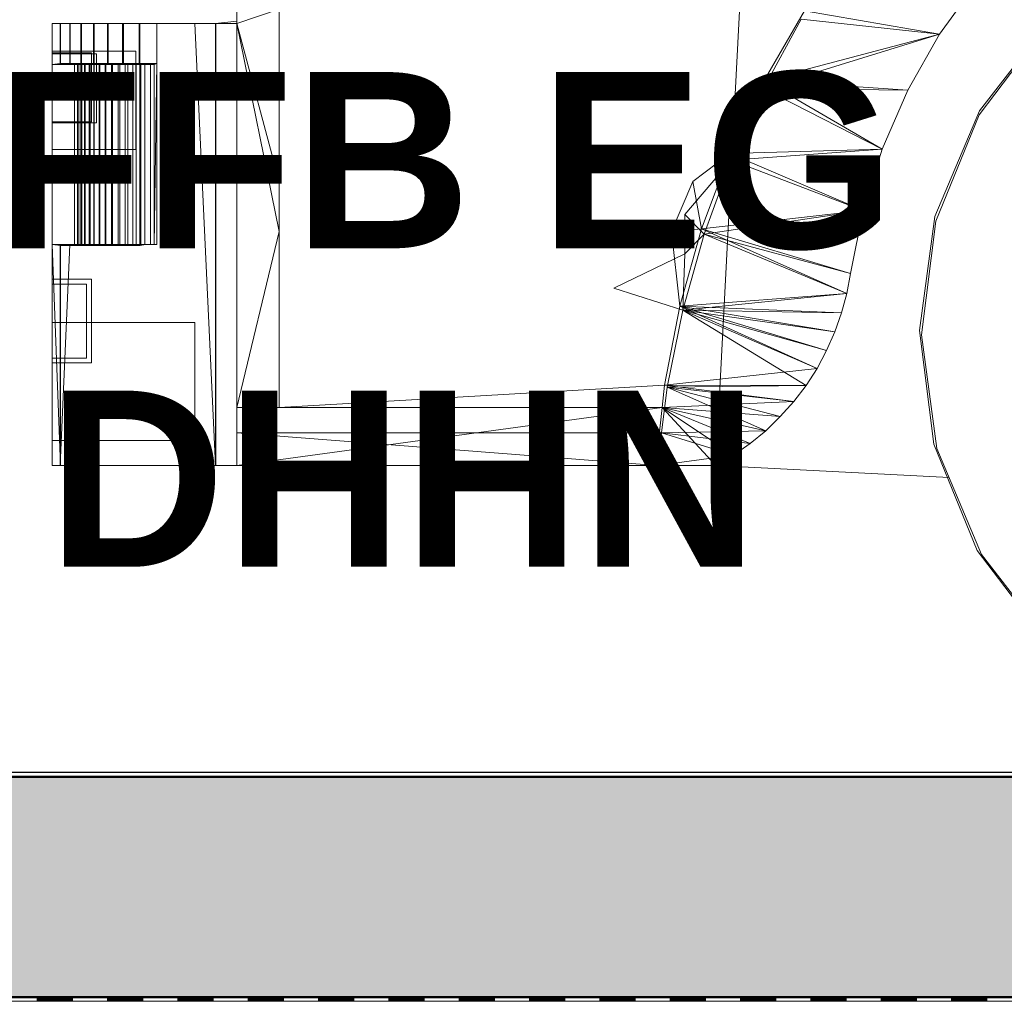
# Model space of a CAD drawing. Header units: metres. Extents: x 1314 to 1415, y -87 to -52.
# Tile 15 of 256: x 1321.31 to 1322.42, y -81.55 to -80.44. Entities that reach past the tile are written whole.
import ezdxf

# ---------------------------------------------------------------- set-up
doc = ezdxf.new("R2010")
doc.units = ezdxf.units.M
doc.header["$PDMODE"] = 65
doc.linetypes.add('AUSGEZOGEN', pattern=[0])
for name, color, linetype, lineweight in [('XR$2$Design', 4, 'AUSGEZOGEN', 13), ('XR$2$Möblierung', 4, 'AUSGEZOGEN', 13), ('XR$2$Wand', 1, 'AUSGEZOGEN', 50), ('XR$3$Maßlinie 1_50', 7, 'AUSGEZOGEN', 25), ('XR$4$Muster', 4, 'AUSGEZOGEN', 13)]:
    doc.layers.add(name, color=color, linetype=linetype, lineweight=lineweight)
doc.styles.add('ARIAL', font='arial.ttf')
doc.dimstyles.new('DIMSTYLE_12', dxfattribs={"dimtxt": 0.175, "dimasz": 0.15, "dimexe": 0, "dimexo": 0, "dimgap": 0.0875, "dimtad": 2, "dimrnd": 0.005, "dimzin": 4, "dimdsep": 46, "dimtxsty": 'ARIAL', "dimblk1": 'ALL_ML_KREIS', "dimblk2": 'ALL_ML_KREIS', "dimsah": 1, "dimcen": 0, "dimclrd": 3, "dimclre": 3, "dimclrt": 3, "dimadec": 0, "dimazin": 0, "dimtfac": 1, "dimtdec": 0, "dimtix": 1, "dimtmove": 2, "dimatfit": 3, "dimfxl": 0, "dimtzin": 0, "dimlwd": 0, "dimlwe": 25, "dimarcsym": 0})
doc.dimstyles.new('DIMSTYLE_9', dxfattribs={"dimtxt": 0.125, "dimasz": 0.15, "dimexe": 0, "dimexo": 0, "dimgap": 0.0625, "dimtad": 2, "dimrnd": 0.005, "dimzin": 4, "dimdsep": 46, "dimtxsty": 'ARIAL', "dimblk1": 'ALL_ML_KREIS', "dimblk2": 'ALL_ML_KREIS', "dimsah": 1, "dimcen": 0, "dimclrd": 3, "dimclre": 3, "dimclrt": 3, "dimadec": 0, "dimazin": 0, "dimtfac": 1, "dimtdec": 0, "dimtix": 1, "dimtmove": 2, "dimatfit": 3, "dimfxl": 0, "dimtzin": 0, "dimlwd": 0, "dimlwe": 25, "dimarcsym": 0})

# ---------------------------------------------------------------- blocks, each defined once
blk = doc.blocks.new('COMPLEXOBJECT_2')
at = {"layer": 'XR$2$Möblierung', "color": 52, "linetype": 'AUSGEZOGEN', "lineweight": 13, "transparency": 33554687}
for p, q in [((1322.0961, -80.9428), (1322.1354, -80.1859)), ((1322.3921, -80.3943), (1322.3497, -80.4536)), ((1321.5521, -80.421), (1321.5521, -80.4386)), ((1321.5521, -80.4413), (1321.6003, -80.4251)), ((1321.5521, -80.4413), (1321.5521, -80.4251)), ((1321.6003, -80.6207), (1321.6003, -80.4251)), ((1322.1507, -80.506), (1322.1964, -80.4269)), ((1322.1964, -80.4269), (1322.3497, -80.4536)), ((1321.3426, -80.4878), (1321.3426, -80.4413)), ((1321.3426, -80.4413), (1321.3426, -80.4747)), ((1321.3426, -80.4413), (1321.3426, -80.4727)), ((1321.3426, -80.4413), (1321.3426, -80.4758)), ((1321.3426, -80.4413), (1321.352, -80.4413)), ((1321.3518, -80.4413), (1321.3426, -80.4413)), ((1321.3518, -80.4867), (1321.3518, -80.4413)), ((1321.3627, -80.4413), (1321.3518, -80.4413)), ((1321.352, -80.4413), (1321.352, -80.4878)), ((1321.352, -80.4413), (1321.3632, -80.4413)), ((1321.3627, -80.4867), (1321.3627, -80.4413)), ((1321.3753, -80.4413), (1321.3627, -80.4413)), ((1321.3632, -80.4413), (1321.376, -80.4413)), ((1321.3632, -80.4878), (1321.3632, -80.4413)), ((1321.3753, -80.4867), (1321.3753, -80.4413)), ((1321.3895, -80.4413), (1321.3753, -80.4413)), ((1321.376, -80.4413), (1321.3904, -80.4413)), ((1321.376, -80.4878), (1321.376, -80.4413)), ((1321.3895, -80.4867), (1321.3895, -80.4413)), ((1321.4053, -80.4413), (1321.3895, -80.4413)), ((1321.3904, -80.4413), (1321.4063, -80.4413)), ((1321.3904, -80.4878), (1321.3904, -80.4413)), ((1321.4226, -80.4413), (1321.4053, -80.4413)), ((1321.4053, -80.4413), (1321.4053, -80.4867)), ((1321.4063, -80.4413), (1321.4236, -80.4413)), ((1321.4063, -80.4878), (1321.4063, -80.4413)), ((1321.4413, -80.4413), (1321.4226, -80.4413)), ((1321.4226, -80.4413), (1321.4226, -80.4867)), ((1321.4236, -80.4413), (1321.4423, -80.4413)), ((1321.4236, -80.4878), (1321.4236, -80.4413)), ((1321.4613, -80.4413), (1321.4413, -80.4413)), ((1321.4413, -80.4413), (1321.4413, -80.4867)), ((1321.4423, -80.4878), (1321.4423, -80.4413)), ((1321.4423, -80.4413), (1321.4623, -80.4413)), ((1321.4824, -80.4413), (1321.4613, -80.4413)), ((1321.4613, -80.4413), (1321.4613, -80.4867)), ((1321.4623, -80.4413), (1321.4833, -80.4413)), ((1321.5047, -80.4413), (1321.4824, -80.4413)), ((1321.4833, -80.4413), (1321.5054, -80.4413)), ((1321.528, -80.9428), (1321.5047, -80.4413)), ((1321.528, -80.4413), (1321.5047, -80.4413)), ((1321.5054, -80.4413), (1321.5284, -80.4413)), ((1321.5521, -80.4386), (1321.528, -80.4413)), ((1321.528, -80.9428), (1321.528, -80.4413)), ((1321.5284, -80.9428), (1321.5284, -80.4413)), ((1321.5284, -80.4413), (1321.5521, -80.4413)), ((1321.5521, -80.6579), (1321.5521, -80.4386)), ((1321.5521, -80.4413), (1321.5521, -80.877)), ((1321.5521, -80.4413), (1321.6003, -80.6773)), ((1321.5521, -80.4413), (1321.6003, -80.6207)), ((1322.1927, -80.4365), (1322.1501, -80.5151)), ((1322.3497, -80.4536), (1322.1927, -80.4365)), ((1322.4735, -80.4411), (1322.3948, -80.5449)), ((1322.3951, -80.5404), (1322.475, -80.4375)), ((1322.3497, -80.4536), (1322.1501, -80.5151)), ((1322.1507, -80.506), (1322.3497, -80.4536)), ((1322.3497, -80.4536), (1322.3138, -80.517)), ((1321.3426, -80.4727), (1321.3426, -80.4747)), ((1321.3426, -80.4727), (1321.3426, -80.5845)), ((1321.3426, -80.4758), (1321.3426, -80.4727)), ((1321.3426, -80.5541), (1321.3426, -80.4727)), ((1321.3426, -80.4727), (1321.4376, -80.4727)), ((1321.3426, -80.4747), (1321.3426, -80.4878)), ((1321.3426, -80.4747), (1321.3426, -80.5529)), ((1321.3426, -80.5845), (1321.3426, -80.4747)), ((1321.3873, -80.4747), (1321.3426, -80.4747)), ((1321.3873, -80.5529), (1321.3873, -80.4747)), ((1321.4376, -80.4727), (1321.4376, -80.5845)), ((1321.3426, -80.4758), (1321.3426, -80.5541)), ((1321.3426, -80.4878), (1321.3426, -80.4758)), ((1321.3426, -80.692), (1321.3426, -80.4758)), ((1321.3426, -80.4758), (1321.3426, -80.821)), ((1321.3426, -80.4758), (1321.3929, -80.4758)), ((1321.3929, -80.4758), (1321.3929, -80.5541)), ((1321.3426, -80.4878), (1321.3518, -80.4867)), ((1321.4613, -80.4867), (1321.3426, -80.4878)), ((1321.3426, -80.5529), (1321.3426, -80.4878)), ((1321.3426, -80.4878), (1321.3426, -80.692)), ((1321.3426, -80.4878), (1321.3426, -80.9146)), ((1321.4544, -80.4878), (1321.3426, -80.4878)), ((1321.3426, -80.4878), (1321.3859, -80.4878)), ((1321.3426, -80.4878), (1321.352, -80.4878)), ((1321.3518, -80.4867), (1321.3627, -80.4867)), ((1321.352, -80.4878), (1321.3632, -80.4878)), ((1321.3627, -80.4867), (1321.3753, -80.4867)), ((1321.3632, -80.4878), (1321.376, -80.4878)), ((1321.3714, -80.4878), (1321.3682, -80.4878)), ((1321.3682, -80.4878), (1321.3859, -80.4878)), ((1321.3682, -80.4878), (1321.3682, -80.692)), ((1321.3752, -80.4878), (1321.3714, -80.4878)), ((1321.3714, -80.4878), (1321.3714, -80.692)), ((1321.3731, -80.692), (1321.3731, -80.4878)), ((1321.3731, -80.4878), (1321.4544, -80.4878)), ((1321.3763, -80.4878), (1321.3731, -80.4878)), ((1321.3795, -80.4878), (1321.3752, -80.4878)), ((1321.3752, -80.4878), (1321.3752, -80.692)), ((1321.3753, -80.4867), (1321.3895, -80.4867)), ((1321.376, -80.4878), (1321.3904, -80.4878)), ((1321.3763, -80.692), (1321.3763, -80.4878)), ((1321.3803, -80.4878), (1321.3763, -80.4878)), ((1321.3845, -80.4878), (1321.3795, -80.4878)), ((1321.3795, -80.4878), (1321.3795, -80.692)), ((1321.3803, -80.692), (1321.3803, -80.4878)), ((1321.385, -80.4878), (1321.3803, -80.4878)), ((1321.39, -80.4878), (1321.3845, -80.4878)), ((1321.3845, -80.4878), (1321.3845, -80.692)), ((1321.385, -80.692), (1321.385, -80.4878)), ((1321.3905, -80.4878), (1321.385, -80.4878)), ((1321.3859, -80.4878), (1321.3859, -80.692)), ((1321.3895, -80.4867), (1321.4053, -80.4867)), ((1321.3961, -80.4878), (1321.39, -80.4878)), ((1321.39, -80.4878), (1321.39, -80.692)), ((1321.3904, -80.4878), (1321.4063, -80.4878)), ((1321.3905, -80.692), (1321.3905, -80.4878)), ((1321.3967, -80.4878), (1321.3905, -80.4878)), ((1321.4027, -80.4878), (1321.3961, -80.4878)), ((1321.3961, -80.4878), (1321.3961, -80.692)), ((1321.3967, -80.692), (1321.3967, -80.4878)), ((1321.4036, -80.4878), (1321.3967, -80.4878)), ((1321.4099, -80.4878), (1321.4027, -80.4878)), ((1321.4027, -80.4878), (1321.4027, -80.692)), ((1321.4036, -80.692), (1321.4036, -80.4878)), ((1321.4112, -80.4878), (1321.4036, -80.4878)), ((1321.4053, -80.4867), (1321.4226, -80.4867)), ((1321.4063, -80.4878), (1321.4236, -80.4878)), ((1321.4176, -80.4878), (1321.4099, -80.4878)), ((1321.4099, -80.4878), (1321.4099, -80.692)), ((1321.4112, -80.692), (1321.4112, -80.4878)), ((1321.4195, -80.4878), (1321.4112, -80.4878)), ((1321.4257, -80.4878), (1321.4176, -80.4878)), ((1321.4176, -80.4878), (1321.4176, -80.692)), ((1321.4195, -80.692), (1321.4195, -80.4878)), ((1321.4284, -80.4878), (1321.4195, -80.4878)), ((1321.4226, -80.4867), (1321.4413, -80.4867)), ((1321.4423, -80.4878), (1321.4236, -80.4878)), ((1321.4344, -80.4878), (1321.4257, -80.4878)), ((1321.4257, -80.4878), (1321.4257, -80.692)), ((1321.4284, -80.692), (1321.4284, -80.4878)), ((1321.4379, -80.4878), (1321.4284, -80.4878)), ((1321.4435, -80.4878), (1321.4344, -80.4878)), ((1321.4344, -80.692), (1321.4344, -80.4878)), ((1321.4379, -80.692), (1321.4379, -80.4878)), ((1321.4479, -80.4878), (1321.4379, -80.4878)), ((1321.4413, -80.4867), (1321.4613, -80.4867)), ((1321.4423, -80.6931), (1321.4423, -80.4878)), ((1321.4435, -80.4878), (1321.4423, -80.6931)), ((1321.4435, -80.4878), (1321.4423, -80.4878)), ((1321.4435, -80.692), (1321.4435, -80.4878)), ((1321.4479, -80.692), (1321.4479, -80.4878)), ((1321.4584, -80.4878), (1321.4479, -80.4878)), ((1321.4613, -80.4867), (1321.4544, -80.4878)), ((1321.4544, -80.692), (1321.4544, -80.4878)), ((1321.4544, -80.4878), (1321.4584, -80.4878)), ((1321.4613, -80.4867), (1321.4584, -80.692)), ((1321.4613, -80.4867), (1321.4584, -80.4878)), ((1321.4584, -80.4878), (1321.4584, -80.692)), ((1321.4613, -80.4867), (1321.4613, -80.692)), ((1322.1118, -80.5887), (1322.1507, -80.506)), ((1322.1507, -80.506), (1322.2849, -80.5839)), ((1322.1507, -80.506), (1322.3138, -80.517)), ((1322.1501, -80.5151), (1322.1134, -80.5966)), ((1322.2849, -80.5839), (1322.1501, -80.5151)), ((1322.3138, -80.517), (1322.1501, -80.5151)), ((1322.3138, -80.517), (1322.2849, -80.5839)), ((1322.3447, -80.6605), (1322.3951, -80.5404)), ((1321.3426, -80.5529), (1321.3426, -80.7805)), ((1321.3426, -80.9146), (1321.3426, -80.5529)), ((1321.3426, -80.5529), (1321.3426, -80.5845)), ((1321.3426, -80.5529), (1321.3873, -80.5529)), ((1322.3948, -80.5449), (1322.3455, -80.6655)), ((1321.3426, -80.5541), (1321.3426, -80.7805)), ((1321.3426, -80.5845), (1321.3426, -80.5541)), ((1321.3426, -80.5541), (1321.3426, -80.821)), ((1321.3929, -80.5541), (1321.3426, -80.5541)), ((1321.3426, -80.5845), (1321.3426, -80.7805)), ((1321.4376, -80.5845), (1321.3426, -80.5845)), ((1322.1118, -80.5887), (1322.2849, -80.5839)), ((1322.2849, -80.5839), (1322.1134, -80.5966)), ((1322.2849, -80.5839), (1322.2631, -80.6535)), ((1322.0606, -80.6579), (1322.1134, -80.5966)), ((1322.0697, -80.6207), (1322.1118, -80.5887)), ((1322.0798, -80.6743), (1322.1118, -80.5887)), ((1322.1134, -80.5966), (1322.0828, -80.6805)), ((1322.1118, -80.5887), (1322.2631, -80.6535)), ((1322.2631, -80.6535), (1322.1134, -80.5966)), ((1321.6003, -80.6207), (1321.6003, -80.6773)), ((1322.0458, -80.6773), (1322.0697, -80.6207)), ((1322.0697, -80.6207), (1322.0798, -80.6743)), ((1322.0798, -80.6743), (1322.2631, -80.6535)), ((1322.2631, -80.6535), (1322.0828, -80.6805)), ((1322.2631, -80.6535), (1322.2488, -80.725)), ((1321.5521, -80.7417), (1321.5521, -80.6579)), ((1322.0606, -80.6579), (1322.0606, -80.7026)), ((1322.0828, -80.6805), (1322.0606, -80.6579)), ((1322.327, -80.7896), (1322.3447, -80.6605)), ((1322.0458, -80.6773), (1322.0798, -80.6743)), ((1322.0551, -80.7622), (1322.0798, -80.6743)), ((1322.0798, -80.6743), (1322.2446, -80.7476)), ((1322.0798, -80.6743), (1322.2488, -80.725)), ((1322.3455, -80.6655), (1322.3292, -80.7947)), ((1321.5521, -80.877), (1321.6003, -80.6773)), ((1321.6003, -80.877), (1321.6003, -80.6773)), ((1322.0551, -80.7622), (1322.0458, -80.6773)), ((1322.0828, -80.6805), (1322.0586, -80.7666)), ((1322.0828, -80.6805), (1322.0606, -80.7026)), ((1322.2446, -80.7476), (1322.0828, -80.6805)), ((1322.2488, -80.725), (1322.0828, -80.6805)), ((1321.3426, -80.9428), (1321.3426, -80.692)), ((1321.3426, -80.692), (1321.352, -80.9428)), ((1321.3426, -80.692), (1321.352, -80.6931)), ((1321.3426, -80.692), (1321.3426, -80.7314)), ((1321.3426, -80.8264), (1321.3426, -80.692)), ((1321.3426, -80.692), (1321.3426, -80.9146)), ((1321.3426, -80.692), (1321.3426, -80.821)), ((1321.3426, -80.692), (1321.3426, -80.7372)), ((1321.3518, -80.692), (1321.3426, -80.692)), ((1321.3426, -80.692), (1321.4544, -80.692)), ((1321.3426, -80.692), (1321.3859, -80.692)), ((1321.4488, -80.692), (1321.3426, -80.692)), ((1321.4423, -80.6931), (1321.3426, -80.692)), ((1321.3518, -80.9428), (1321.3518, -80.692)), ((1321.3627, -80.692), (1321.3518, -80.9428)), ((1321.3627, -80.692), (1321.3518, -80.692)), ((1321.352, -80.9428), (1321.352, -80.6931)), ((1321.352, -80.6931), (1321.3632, -80.6931)), ((1321.3753, -80.692), (1321.3627, -80.692)), ((1321.3632, -80.6931), (1321.376, -80.6931)), ((1321.3859, -80.692), (1321.3682, -80.692)), ((1321.3682, -80.692), (1321.3714, -80.692)), ((1321.3714, -80.692), (1321.3752, -80.692)), ((1321.3763, -80.692), (1321.3731, -80.692)), ((1321.3731, -80.692), (1321.4544, -80.692)), ((1321.3752, -80.692), (1321.3795, -80.692)), ((1321.3895, -80.692), (1321.3753, -80.692)), ((1321.376, -80.6931), (1321.3904, -80.6931)), ((1321.3803, -80.692), (1321.3763, -80.692)), ((1321.3795, -80.692), (1321.3845, -80.692)), ((1321.385, -80.692), (1321.3803, -80.692)), ((1321.3845, -80.692), (1321.39, -80.692)), ((1321.3905, -80.692), (1321.385, -80.692)), ((1321.3859, -80.692), (1321.4488, -80.692)), ((1321.4053, -80.692), (1321.3895, -80.692)), ((1321.39, -80.692), (1321.3961, -80.692)), ((1321.3904, -80.6931), (1321.4063, -80.6931)), ((1321.3967, -80.692), (1321.3905, -80.692)), ((1321.3961, -80.692), (1321.4027, -80.692)), ((1321.4036, -80.692), (1321.3967, -80.692)), ((1321.4027, -80.692), (1321.4099, -80.692)), ((1321.4112, -80.692), (1321.4036, -80.692)), ((1321.4226, -80.692), (1321.4053, -80.692)), ((1321.4063, -80.6931), (1321.4236, -80.6931)), ((1321.4099, -80.692), (1321.4176, -80.692)), ((1321.4195, -80.692), (1321.4112, -80.692)), ((1321.4176, -80.692), (1321.4257, -80.692)), ((1321.4284, -80.692), (1321.4195, -80.692)), ((1321.4413, -80.692), (1321.4226, -80.692)), ((1321.4236, -80.6931), (1321.4423, -80.6931)), ((1321.4257, -80.692), (1321.4344, -80.692)), ((1321.4379, -80.692), (1321.4284, -80.692)), ((1321.4435, -80.692), (1321.4344, -80.692)), ((1321.4479, -80.692), (1321.4379, -80.692)), ((1321.4613, -80.692), (1321.4413, -80.692)), ((1321.4435, -80.692), (1321.4423, -80.6931)), ((1321.4423, -80.6931), (1321.4488, -80.692)), ((1321.4488, -80.692), (1321.4435, -80.692)), ((1321.4584, -80.692), (1321.4479, -80.692)), ((1321.4613, -80.692), (1321.4584, -80.692)), ((1322.0606, -80.7026), (1321.9802, -80.7417)), ((1322.0586, -80.7666), (1322.0606, -80.7026)), ((1321.3426, -80.7314), (1321.3426, -80.8264)), ((1321.3426, -80.7314), (1321.3426, -80.9146)), ((1321.3426, -80.7314), (1321.3873, -80.7314)), ((1321.3873, -80.7314), (1321.3873, -80.8264)), ((1322.2488, -80.725), (1322.2446, -80.7476)), ((1321.3426, -80.7372), (1321.3426, -80.9428)), ((1321.3426, -80.821), (1321.3426, -80.7372)), ((1321.3426, -80.7372), (1321.3817, -80.7372)), ((1321.3817, -80.7372), (1321.3817, -80.821)), ((1321.5521, -80.906), (1321.5521, -80.7417)), ((1322.0586, -80.7666), (1321.9802, -80.7417)), ((1322.0551, -80.7622), (1322.2446, -80.7476)), ((1322.2446, -80.7476), (1322.0586, -80.7666)), ((1322.2446, -80.7476), (1322.2387, -80.7698)), ((1322.0377, -80.8519), (1322.0551, -80.7622)), ((1322.0551, -80.7622), (1322.2108, -80.8327)), ((1322.0551, -80.7622), (1322.2217, -80.8125)), ((1322.0551, -80.7622), (1322.231, -80.7914)), ((1322.0551, -80.7622), (1322.2387, -80.7698)), ((1322.0586, -80.7666), (1322.0408, -80.8541)), ((1322.1983, -80.852), (1322.0586, -80.7666)), ((1322.2108, -80.8327), (1322.0586, -80.7666)), ((1322.2217, -80.8125), (1322.0586, -80.7666)), ((1322.231, -80.7914), (1322.0586, -80.7666)), ((1322.2387, -80.7698), (1322.0586, -80.7666)), ((1322.2387, -80.7698), (1322.231, -80.7914)), ((1321.3426, -80.7805), (1321.3426, -80.9146)), ((1321.3426, -80.7805), (1321.3426, -80.9428)), ((1321.3426, -80.7805), (1321.3426, -80.821)), ((1321.5047, -80.7805), (1321.3426, -80.7805)), ((1321.5047, -80.9146), (1321.5047, -80.7805)), ((1322.231, -80.7914), (1322.2217, -80.8125)), ((1322.3433, -80.9188), (1322.327, -80.7896)), ((1322.3292, -80.7947), (1322.3469, -80.9238)), ((1321.3426, -80.821), (1321.3426, -80.9428)), ((1321.3426, -80.821), (1321.3817, -80.821)), ((1322.2217, -80.8125), (1322.2108, -80.8327)), ((1321.3426, -80.8264), (1321.3426, -80.9428)), ((1321.3426, -80.8264), (1321.3426, -80.9146)), ((1321.3873, -80.8264), (1321.3426, -80.8264)), ((1322.0377, -80.8519), (1322.2108, -80.8327)), ((1322.2108, -80.8327), (1322.1983, -80.852)), ((1321.6003, -80.877), (1322.0377, -80.8519)), ((1322.0408, -80.8541), (1322.0342, -80.906)), ((1322.035, -80.877), (1322.0377, -80.8519)), ((1322.0377, -80.8519), (1322.1844, -80.8703)), ((1322.0377, -80.8519), (1322.1983, -80.852)), ((1322.1983, -80.852), (1322.0408, -80.8541)), ((1322.1526, -80.9034), (1322.0408, -80.8541)), ((1322.1691, -80.8875), (1322.0408, -80.8541)), ((1322.1844, -80.8703), (1322.0408, -80.8541)), ((1322.1983, -80.852), (1322.1844, -80.8703)), ((1321.5521, -80.9428), (1322.035, -80.877)), ((1321.5521, -80.877), (1322.035, -80.877)), ((1321.5521, -80.9428), (1321.5521, -80.877)), ((1321.6003, -80.877), (1321.5521, -80.877)), ((1322.035, -80.877), (1321.6003, -80.877)), ((1322.0279, -80.9428), (1322.035, -80.877)), ((1322.035, -80.877), (1322.1844, -80.8703)), ((1322.035, -80.877), (1322.0961, -80.9428)), ((1322.035, -80.877), (1322.116, -80.9311)), ((1322.035, -80.877), (1322.1348, -80.918)), ((1322.035, -80.877), (1322.1526, -80.9034)), ((1322.035, -80.877), (1322.1691, -80.8875)), ((1322.1844, -80.8703), (1322.1691, -80.8875)), ((1322.1691, -80.8875), (1322.1526, -80.9034)), ((1321.5521, -80.9428), (1321.5521, -80.906)), ((1322.0295, -80.9428), (1321.5521, -80.906)), ((1322.0342, -80.906), (1321.5521, -80.906)), ((1322.0342, -80.906), (1322.0295, -80.9428)), ((1322.1526, -80.9034), (1322.0342, -80.906)), ((1322.116, -80.9311), (1322.0342, -80.906)), ((1322.1348, -80.918), (1322.0342, -80.906)), ((1322.1526, -80.9034), (1322.1348, -80.918)), ((1321.3426, -80.9146), (1321.3426, -80.9428)), ((1321.3426, -80.9146), (1321.5047, -80.9146)), ((1322.1348, -80.918), (1322.116, -80.9311)), ((1322.3926, -81.0394), (1322.3433, -80.9188)), ((1322.116, -80.9311), (1322.0295, -80.9428)), ((1322.116, -80.9311), (1322.0961, -80.9428)), ((1322.3469, -80.9238), (1322.3973, -81.0439)), ((1321.3426, -80.9428), (1321.3518, -80.9428)), ((1321.3426, -80.9428), (1321.352, -80.9428)), ((1321.352, -80.9428), (1321.3518, -80.9428)), ((1321.3627, -80.9428), (1321.3518, -80.9428)), ((1321.352, -80.9428), (1321.3627, -80.9428)), ((1321.352, -80.9428), (1321.3632, -80.9428)), ((1321.3632, -80.9428), (1321.3627, -80.9428)), ((1321.3753, -80.9428), (1321.3627, -80.9428)), ((1321.3632, -80.9428), (1321.3753, -80.9428)), ((1321.3632, -80.9428), (1321.376, -80.9428)), ((1321.376, -80.9428), (1321.3753, -80.9428)), ((1321.3895, -80.9428), (1321.3753, -80.9428)), ((1321.376, -80.9428), (1321.3895, -80.9428)), ((1321.376, -80.9428), (1321.3904, -80.9428)), ((1321.3904, -80.9428), (1321.3895, -80.9428)), ((1321.4053, -80.9428), (1321.3895, -80.9428)), ((1321.3904, -80.9428), (1321.4053, -80.9428)), ((1321.3904, -80.9428), (1321.4063, -80.9428)), ((1321.4063, -80.9428), (1321.4053, -80.9428)), ((1321.4226, -80.9428), (1321.4053, -80.9428)), ((1321.4063, -80.9428), (1321.4226, -80.9428)), ((1321.4063, -80.9428), (1321.4236, -80.9428)), ((1321.4236, -80.9428), (1321.4226, -80.9428)), ((1321.4413, -80.9428), (1321.4226, -80.9428)), ((1321.4236, -80.9428), (1321.4413, -80.9428)), ((1321.4236, -80.9428), (1321.4423, -80.9428)), ((1321.4423, -80.9428), (1321.4413, -80.9428)), ((1321.4613, -80.9428), (1321.4413, -80.9428)), ((1321.4423, -80.9428), (1321.4613, -80.9428)), ((1321.4423, -80.9428), (1321.4623, -80.9428)), ((1321.4623, -80.9428), (1321.4613, -80.9428)), ((1321.4824, -80.9428), (1321.4613, -80.9428)), ((1321.4623, -80.9428), (1321.4824, -80.9428)), ((1321.4623, -80.9428), (1321.4833, -80.9428)), ((1321.4833, -80.9428), (1321.4824, -80.9428)), ((1321.5047, -80.9428), (1321.4824, -80.9428)), ((1321.4833, -80.9428), (1321.5047, -80.9428)), ((1321.4833, -80.9428), (1321.5054, -80.9428)), ((1321.5054, -80.9428), (1321.5047, -80.9428)), ((1321.528, -80.9428), (1321.5047, -80.9428)), ((1321.5054, -80.9428), (1321.528, -80.9428)), ((1321.5054, -80.9428), (1321.5284, -80.9428)), ((1321.5284, -80.9428), (1321.528, -80.9428)), ((1321.5521, -80.9428), (1321.528, -80.9428)), ((1321.5284, -80.9428), (1321.5521, -80.9428)), ((1322.0279, -80.9428), (1321.5521, -80.9428)), ((1322.0295, -80.9428), (1321.5521, -80.9428)), ((1322.0961, -80.9428), (1322.0279, -80.9428)), ((1322.0279, -80.9428), (1322.0295, -80.9428)), ((1322.0295, -80.9428), (1322.0961, -80.9428)), ((1322.3606, -80.9565), (1322.0961, -80.9428)), ((1322.4713, -81.1432), (1322.3926, -81.0394)), ((1322.3973, -81.0439), (1322.4772, -81.1468))]:
    blk.add_line(p, q, dxfattribs=at)
blk = doc.blocks.new('MUSTERELEMENT_45')
at = {"layer": 'XR$2$Design', "color": 4, "linetype": 'AUSGEZOGEN', "lineweight": 13, "transparency": 33554687}
for p, q in [((1321.2459, -81.5458), (1321.3258, -81.5458)), ((1321.3258, -81.5458), (1321.4056, -81.5458)), ((1321.3258, -81.5458), (1321.3258, -81.5508)), ((1321.3258, -81.5458), (1321.3258, -81.5508)), ((1321.3258, -81.5468), (1321.3657, -81.5468)), ((1321.3258, -81.5478), (1321.3657, -81.5478)), ((1321.3657, -81.5458), (1321.3657, -81.5508)), ((1321.4056, -81.5458), (1321.4854, -81.5458)), ((1321.4056, -81.5458), (1321.4056, -81.5508)), ((1321.4056, -81.5458), (1321.4056, -81.5508)), ((1321.4056, -81.5468), (1321.4455, -81.5468)), ((1321.4056, -81.5478), (1321.4455, -81.5478)), ((1321.4455, -81.5458), (1321.4455, -81.5508)), ((1321.4854, -81.5458), (1321.5652, -81.5458)), ((1321.4854, -81.5458), (1321.4854, -81.5508)), ((1321.4854, -81.5458), (1321.4854, -81.5508)), ((1321.4854, -81.5468), (1321.5253, -81.5468)), ((1321.4854, -81.5478), (1321.5253, -81.5478)), ((1321.5253, -81.5458), (1321.5253, -81.5508)), ((1321.5652, -81.5458), (1321.6451, -81.5458)), ((1321.5652, -81.5458), (1321.5652, -81.5508)), ((1321.5652, -81.5458), (1321.5652, -81.5508)), ((1321.5652, -81.5468), (1321.6052, -81.5468)), ((1321.5652, -81.5478), (1321.6052, -81.5478)), ((1321.6052, -81.5458), (1321.6052, -81.5508)), ((1321.6451, -81.5458), (1321.7249, -81.5458)), ((1321.6451, -81.5458), (1321.6451, -81.5508)), ((1321.6451, -81.5458), (1321.6451, -81.5508)), ((1321.6451, -81.5468), (1321.685, -81.5468)), ((1321.6451, -81.5478), (1321.685, -81.5478)), ((1321.685, -81.5458), (1321.685, -81.5508)), ((1321.7249, -81.5458), (1321.8047, -81.5458)), ((1321.7249, -81.5458), (1321.7249, -81.5508)), ((1321.7249, -81.5458), (1321.7249, -81.5508)), ((1321.7249, -81.5468), (1321.7648, -81.5468)), ((1321.7249, -81.5478), (1321.7648, -81.5478)), ((1321.7648, -81.5458), (1321.7648, -81.5508)), ((1321.8047, -81.5458), (1321.8846, -81.5458)), ((1321.8047, -81.5458), (1321.8047, -81.5508)), ((1321.8047, -81.5458), (1321.8047, -81.5508)), ((1321.8047, -81.5468), (1321.8446, -81.5468)), ((1321.8047, -81.5478), (1321.8446, -81.5478)), ((1321.8446, -81.5458), (1321.8446, -81.5508)), ((1321.8846, -81.5458), (1321.9644, -81.5458)), ((1321.8846, -81.5458), (1321.8846, -81.5508)), ((1321.8846, -81.5458), (1321.8846, -81.5508)), ((1321.8846, -81.5468), (1321.9245, -81.5468)), ((1321.8846, -81.5478), (1321.9245, -81.5478)), ((1321.9245, -81.5458), (1321.9245, -81.5508)), ((1321.9644, -81.5458), (1322.0442, -81.5458)), ((1321.9644, -81.5458), (1321.9644, -81.5508)), ((1321.9644, -81.5458), (1321.9644, -81.5508)), ((1321.9644, -81.5468), (1322.0043, -81.5468)), ((1321.9644, -81.5478), (1322.0043, -81.5478)), ((1322.0043, -81.5458), (1322.0043, -81.5508)), ((1322.0442, -81.5458), (1322.124, -81.5458)), ((1322.0442, -81.5458), (1322.0442, -81.5508)), ((1322.0442, -81.5458), (1322.0442, -81.5508)), ((1322.0442, -81.5468), (1322.0841, -81.5468)), ((1322.0442, -81.5478), (1322.0841, -81.5478)), ((1322.0841, -81.5458), (1322.0841, -81.5508)), ((1322.124, -81.5458), (1322.2039, -81.5458)), ((1322.124, -81.5458), (1322.124, -81.5508)), ((1322.124, -81.5458), (1322.124, -81.5508)), ((1322.124, -81.5468), (1322.1639, -81.5468)), ((1322.124, -81.5478), (1322.1639, -81.5478)), ((1322.1639, -81.5458), (1322.1639, -81.5508)), ((1322.2039, -81.5458), (1322.2837, -81.5458)), ((1322.2039, -81.5458), (1322.2039, -81.5508)), ((1322.2039, -81.5458), (1322.2039, -81.5508)), ((1322.2039, -81.5468), (1322.2438, -81.5468)), ((1322.2039, -81.5478), (1322.2438, -81.5478)), ((1322.2438, -81.5458), (1322.2438, -81.5508)), ((1322.2837, -81.5458), (1322.3635, -81.5458)), ((1322.2837, -81.5458), (1322.2837, -81.5508)), ((1322.2837, -81.5458), (1322.2837, -81.5508)), ((1322.2837, -81.5468), (1322.3236, -81.5468)), ((1322.2837, -81.5478), (1322.3236, -81.5478)), ((1322.3236, -81.5458), (1322.3236, -81.5508)), ((1322.3635, -81.5458), (1322.4433, -81.5458)), ((1322.3635, -81.5458), (1322.3635, -81.5508)), ((1322.3635, -81.5458), (1322.3635, -81.5508)), ((1322.3635, -81.5468), (1322.4034, -81.5468)), ((1322.3635, -81.5478), (1322.4034, -81.5478)), ((1322.4034, -81.5458), (1322.4034, -81.5508)), ((1321.2459, -81.5508), (1321.3258, -81.5508)), ((1321.3258, -81.5488), (1321.3657, -81.5488)), ((1321.3258, -81.5498), (1321.3657, -81.5498)), ((1321.3258, -81.5508), (1321.4056, -81.5508)), ((1321.4056, -81.5488), (1321.4455, -81.5488)), ((1321.4056, -81.5498), (1321.4455, -81.5498)), ((1321.4056, -81.5508), (1321.4854, -81.5508)), ((1321.4854, -81.5488), (1321.5253, -81.5488)), ((1321.4854, -81.5498), (1321.5253, -81.5498)), ((1321.4854, -81.5508), (1321.5652, -81.5508)), ((1321.5652, -81.5488), (1321.6052, -81.5488)), ((1321.5652, -81.5498), (1321.6052, -81.5498)), ((1321.5652, -81.5508), (1321.6451, -81.5508)), ((1321.6451, -81.5488), (1321.685, -81.5488)), ((1321.6451, -81.5498), (1321.685, -81.5498)), ((1321.6451, -81.5508), (1321.7249, -81.5508)), ((1321.7249, -81.5488), (1321.7648, -81.5488)), ((1321.7249, -81.5498), (1321.7648, -81.5498)), ((1321.7249, -81.5508), (1321.8047, -81.5508)), ((1321.8047, -81.5488), (1321.8446, -81.5488)), ((1321.8047, -81.5498), (1321.8446, -81.5498)), ((1321.8047, -81.5508), (1321.8846, -81.5508)), ((1321.8846, -81.5488), (1321.9245, -81.5488)), ((1321.8846, -81.5498), (1321.9245, -81.5498)), ((1321.8846, -81.5508), (1321.9644, -81.5508)), ((1321.9644, -81.5488), (1322.0043, -81.5488)), ((1321.9644, -81.5498), (1322.0043, -81.5498)), ((1321.9644, -81.5508), (1322.0442, -81.5508)), ((1322.0442, -81.5488), (1322.0841, -81.5488)), ((1322.0442, -81.5498), (1322.0841, -81.5498)), ((1322.0442, -81.5508), (1322.124, -81.5508)), ((1322.124, -81.5488), (1322.1639, -81.5488)), ((1322.124, -81.5498), (1322.1639, -81.5498)), ((1322.124, -81.5508), (1322.2039, -81.5508)), ((1322.2039, -81.5488), (1322.2438, -81.5488)), ((1322.2039, -81.5498), (1322.2438, -81.5498)), ((1322.2039, -81.5508), (1322.2837, -81.5508)), ((1322.2837, -81.5488), (1322.3236, -81.5488)), ((1322.2837, -81.5498), (1322.3236, -81.5498)), ((1322.2837, -81.5508), (1322.3635, -81.5508)), ((1322.3635, -81.5488), (1322.4034, -81.5488)), ((1322.3635, -81.5498), (1322.4034, -81.5498)), ((1322.3635, -81.5508), (1322.4433, -81.5508))]:
    blk.add_line(p, q, dxfattribs=at)
blk = doc.blocks.new('ALL_ML_KREIS')
at = {"color": 0, "linetype": 'ByBlock', "lineweight": -2}
for p, q in [((0, -0.5), (0, 0.5)), ((-1, 0), (0.5, 0))]:
    blk.add_line(p, q, dxfattribs=at)
blk.add_circle((0, 0), 0.15, dxfattribs=at)
blk = doc.blocks.new('*D100')
at = {"layer": 'DEFPOINTS', "color": 3, "linetype": 'AUSGEZOGEN', "lineweight": 25, "transparency": 33554687}
for p in [(1318.1917, -74.2409), (1332.4917, -75.3797), (1318.1917, -83.7271)]:
    blk.add_point(p, dxfattribs=at)
at = {"layer": 'XR$3$Maßlinie 1_50', "color": 3, "linetype": 'AUSGEZOGEN', "lineweight": -2, "transparency": 33554687}
for p, q in [((1318.1917, -83.4271), (1318.1917, -83.7271)), ((1332.4917, -83.4271), (1332.4917, -83.7271)), ((1318.1917, -83.7271), (1332.4917, -83.7271))]:
    blk.add_line(p, q, dxfattribs=at)
at = {"layer": 'XR$3$Maßlinie 1_50', "color": 3, "linetype": 'AUSGEZOGEN', "lineweight": 25, "transparency": 33554687, "xscale": 0.15, "yscale": 0.15, "zscale": 0.15, "rotation": 180}
blk.add_blockref('ALL_ML_KREIS', (1318.1917, -83.7271), dxfattribs=at)
at = {"layer": 'XR$3$Maßlinie 1_50', "color": 3, "linetype": 'AUSGEZOGEN', "lineweight": 25, "transparency": 33554687, "xscale": 0.15, "yscale": 0.15, "zscale": 0.15}
blk.add_blockref('ALL_ML_KREIS', (1332.4917, -83.7271), dxfattribs=at)
at = {"layer": 'XR$3$Maßlinie 1_50', "color": 3, "linetype": 'AUSGEZOGEN', "lineweight": 25, "transparency": 33554687, "insert": (1325.3461, -83.6124), "char_height": 0.125, "width": 0.625, "attachment_point": 5, "style": 'ARIAL'}
blk.add_mtext('\\A1;{\\A1;{14.30\\H0.082500;\\S^ ;}}', dxfattribs=at)
blk = doc.blocks.new('*D103')
at = {"layer": 'DEFPOINTS', "color": 3, "linetype": 'AUSGEZOGEN', "lineweight": 25, "transparency": 33554687}
for p in [(1332.4917, -77.3423), (1318.1917, -77.5418), (1318.1917, -84.3412)]:
    blk.add_point(p, dxfattribs=at)
at = {"layer": 'XR$3$Maßlinie 1_50', "color": 3, "linetype": 'AUSGEZOGEN', "lineweight": -2, "transparency": 33554687}
for p, q in [((1318.1917, -84.0412), (1318.1917, -84.3412)), ((1332.4917, -84.0412), (1332.4917, -84.3412)), ((1318.1917, -84.3412), (1332.4917, -84.3412))]:
    blk.add_line(p, q, dxfattribs=at)
at = {"layer": 'XR$3$Maßlinie 1_50', "color": 3, "linetype": 'AUSGEZOGEN', "lineweight": 25, "transparency": 33554687, "xscale": 0.15, "yscale": 0.15, "zscale": 0.15, "rotation": 180}
blk.add_blockref('ALL_ML_KREIS', (1318.1917, -84.3412), dxfattribs=at)
at = {"layer": 'XR$3$Maßlinie 1_50', "color": 3, "linetype": 'AUSGEZOGEN', "lineweight": 25, "transparency": 33554687, "xscale": 0.15, "yscale": 0.15, "zscale": 0.15}
blk.add_blockref('ALL_ML_KREIS', (1332.4917, -84.3412), dxfattribs=at)
at = {"layer": 'XR$3$Maßlinie 1_50', "color": 3, "linetype": 'AUSGEZOGEN', "lineweight": 25, "transparency": 33554687, "insert": (1325.3481, -84.2007), "char_height": 0.175, "width": 0.875, "attachment_point": 5, "style": 'ARIAL'}
blk.add_mtext('\\A1;{\\fArial|i0|b1;\\A1;{14.30\\H0.115500;\\S^ ;}}', dxfattribs=at)
blk = doc.blocks.new('*D119')
at = {"layer": 'DEFPOINTS', "color": 3, "linetype": 'AUSGEZOGEN', "lineweight": 25, "transparency": 33554687}
for p in [(1318.5917, -77.0472), (1332.0917, -78.1019), (1318.5917, -83.1268)]:
    blk.add_point(p, dxfattribs=at)
at = {"layer": 'XR$3$Maßlinie 1_50', "color": 3, "linetype": 'AUSGEZOGEN', "lineweight": -2, "transparency": 33554687}
for p, q in [((1332.0917, -82.8218), (1332.0917, -83.1268)), ((1318.5917, -82.8268), (1318.5917, -83.1268)), ((1318.5917, -83.1268), (1332.0917, -83.1268))]:
    blk.add_line(p, q, dxfattribs=at)
at = {"layer": 'XR$3$Maßlinie 1_50', "color": 3, "linetype": 'AUSGEZOGEN', "lineweight": 25, "transparency": 33554687, "xscale": 0.15, "yscale": 0.15, "zscale": 0.15, "rotation": 180}
blk.add_blockref('ALL_ML_KREIS', (1318.5917, -83.1268), dxfattribs=at)
at = {"layer": 'XR$3$Maßlinie 1_50', "color": 3, "linetype": 'AUSGEZOGEN', "lineweight": 25, "transparency": 33554687, "xscale": 0.15, "yscale": 0.15, "zscale": 0.15}
blk.add_blockref('ALL_ML_KREIS', (1332.0917, -83.1268), dxfattribs=at)
at = {"layer": 'XR$3$Maßlinie 1_50', "color": 3, "linetype": 'AUSGEZOGEN', "lineweight": 25, "transparency": 33554687, "insert": (1325.3461, -83.0121), "char_height": 0.125, "width": 0.625, "attachment_point": 5, "style": 'ARIAL'}
blk.add_mtext('\\A1;{\\A1;{13.50\\H0.082500;\\S^ ;}}', dxfattribs=at)

msp = doc.modelspace()

# ---------------------------------------------------------------- hatches: boundary and pattern name
at = {"layer": 'XR$4$Muster', "linetype": 'AUSGEZOGEN', "lineweight": 13, "transparency": 33554687}
h = msp.add_hatch(dxfattribs=at)
h.set_pattern_fill('MUSTER', color=3, scale=0.09, angle=45, style=0, pattern_type=2)
h.set_pattern_definition([(45, (-3e-17, 0.25456), (-1e-17, 0.1272792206), [0.09, -0.09]), (135, (-3e-17, 0.25456), (-0.1272792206, 1e-17), [0.09, -0.09])])
h.paths.add_polyline_path([(1332.3217, -81.2961), (1318.6117, -81.2961), (1318.6117, -81.5461), (1332.3217, -81.5461)], flags=0)

# ---------------------------------------------------------------- linework, layer by layer
at = {"layer": 'XR$2$Design', "color": 3, "linetype": 'AUSGEZOGEN', "lineweight": 25, "transparency": 33554687}
msp.add_line((1318.6117, -81.2911), (1332.3417, -81.2911), dxfattribs=at)
at = {"layer": 'XR$2$Wand', "color": 1, "linetype": 'AUSGEZOGEN', "lineweight": 50, "transparency": 33554687}
for p, q in [((1318.6117, -81.2961), (1332.3417, -81.2961)), ((1318.6117, -81.5461), (1332.3417, -81.5461))]:
    msp.add_line(p, q, dxfattribs=at)

# ---------------------------------------------------------------- block references
at = {"layer": 'XR$2$Design', "color": 4, "linetype": 'AUSGEZOGEN', "lineweight": 13, "transparency": 33554687}
msp.add_blockref('MUSTERELEMENT_45', (0, 0), dxfattribs=at)
at = {"layer": 'XR$2$Möblierung', "color": 52, "linetype": 'AUSGEZOGEN', "lineweight": 13, "transparency": 33554687}
msp.add_blockref('COMPLEXOBJECT_2', (0, 0), dxfattribs=at)

# ---------------------------------------------------------------- texts
at = {"layer": 'XR$3$Maßlinie 1_50', "color": 4, "linetype": 'AUSGEZOGEN', "lineweight": 25, "transparency": 33554687, "insert": (1319.6682, -80.4964), "char_height": 0.2, "width": 2.735148, "attachment_point": 1, "line_spacing_factor": 1.084337, "style": 'ARIAL'}
msp.add_mtext('\\A1;{\\fArial|i0|b1;\\H0.200000;\\W1.000000;\\C4;+0.00 m OK FFB EG}\\P{\\fArial|i0|b1;\\H0.200000;\\W1.000000;\\C4;= 33.60 m ü. DHHN}\\P', dxfattribs=at)

# ---------------------------------------------------------------- dimensions: what is measured, and where the dimension line sits
at = {"layer": 'XR$3$Maßlinie 1_50', "color": 3, "linetype": 'AUSGEZOGEN', "lineweight": 25, "transparency": 33554687}
for base, p1, p2, dimstyle, picture, middle in [((1332.4917, -83.7271), (1318.1917, -83.4271), (1332.4917, -83.4271), 'DIMSTYLE_9', '*D100', (1325.3461, -83.6124)), ((1332.0917, -83.1268), (1318.5917, -82.8268), (1332.0917, -82.8218), 'DIMSTYLE_9', '*D119', (1325.3461, -83.0121)), ((1332.4917, -84.3412), (1318.1917, -84.0412), (1332.4917, -84.0412), 'DIMSTYLE_12', '*D103', (1325.3481, -84.2007))]:
    dim = msp.add_linear_dim(base=base, p1=p1, p2=p2, dimstyle=dimstyle, override={"dimpost": '<>', "dimclrd": 3, "dimclre": 3, "dimclrt": 3, "dimlwd": 0, "dimlwe": 25}, dxfattribs=at)
    dim.commit()
    dim.dimension.update_dxf_attribs({"geometry": picture, "text_midpoint": middle, "dimtype": 160})

doc.saveas('drawing.dxf')
